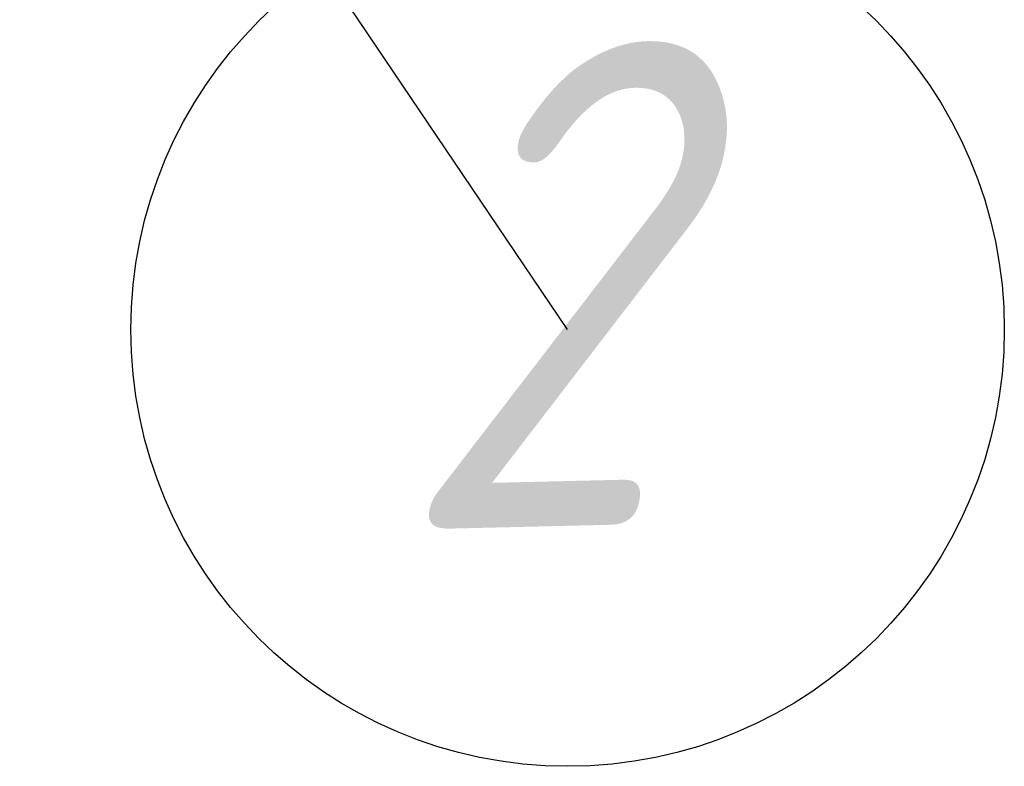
# Model space of a CAD drawing. Header units: metres. Extents: x 1285860 to 1560489, y -721344 to 834863.
# Tile 5 of 215: x 1288332 to 1288944, y 734173 to 734637. Entities that reach past the tile are written whole.
import ezdxf

# ---------------------------------------------------------------- set-up
doc = ezdxf.new("R2010")
doc.units = ezdxf.units.M
doc.header["$LTSCALE"] = 0.2
doc.styles.add('GOST-2.304_Type-B_italic', font='txt')

msp = doc.modelspace()

# ---------------------------------------------------------------- linework, layer by layer
at = {"layer": 'Defpoints', "color": 250, "lineweight": 30}
msp.add_lwpolyline([(1288672.6039, 734444.5453), (1288332.0238, 734948.9039)], dxfattribs=at)
msp.add_circle((1288672.6039, 734444.5453), 271.4519, dxfattribs=at)
msp.add_circle((1288672.6039, 734444.5453), 271.4519, dxfattribs=at)

# ---------------------------------------------------------------- texts
at = {"layer": 'Defpoints', "color": 3, "lineweight": 30, "style": 'GOST-2.304_Type-B_italic'}
msp.add_text('2', height=300, rotation=1.3706849, dxfattribs=at).set_placement((1288566.3323, 734320.0531))
msp.add_text('2', height=300, rotation=1.3706849, dxfattribs=at).set_placement((1288566.3323, 734320.0531))

doc.saveas('drawing.dxf')
